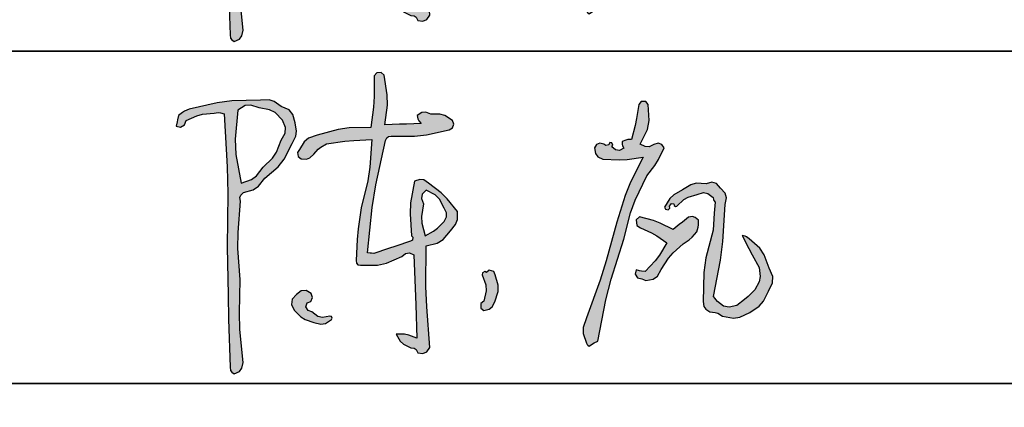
# Model space of a CAD drawing. Extents: x 1109697 to 1467097, y -139975 to 53891.
# Tile 134 of 256: x 1274624 to 1276402, y -127116 to -126417. Entities that reach past the tile are written whole.
import ezdxf

# ---------------------------------------------------------------- set-up
doc = ezdxf.new("R2010")
doc.units = 0
doc.header["$LTSCALE"] = 1000
doc.header["$MEASUREMENT"] = 0
doc.layers.add('A-ANNO-TEXT', color=7, linetype='Continuous')
doc.layers.add('PUB_TEXT', color=7, linetype='Continuous')
doc.layers.add('图框', color=4, linetype='Continuous', lineweight=35)

# ---------------------------------------------------------------- blocks, each defined once
blk = doc.blocks.new('陈岚')
h = blk.add_hatch(color=256)
h.paths.add_polyline_path([(-3.976, 1.115), (-3.926, 1.233), (-3.919, 1.31), (-3.948, 1.435), (-3.991, 1.559), (-4.054, 1.625), (-4.177, 1.671), (-4.289, 1.741), (-4.366, 1.759), (-4.497, 1.747), (-4.936, 1.709), (-5.158, 1.666), (-5.58, 1.539), (-5.645, 1.504), (-5.677, 1.483), (-5.733, 1.435), (-5.745, 1.368), (-5.75, 1.335), (-5.761, 1.268), (-5.692, 1.257), (-5.632, 1.297), (-5.615, 1.365), (-5.457, 1.448), (-5.368, 1.477), (-5.191, 1.504), (-5.132, 1.517), (-5.098, 1.517), (-5.039, 1.504), (-4.944, 0.696), (-4.909, 0.289), (-4.865, -0.524), (-4.806, -1.258), (-4.774, -1.625), (-4.705, -2.358), (-4.696, -2.405), (-4.677, -2.431), (-4.636, -2.455), (-4.56, -2.411), (-4.525, -2.361), (-4.511, -2.274), (-4.592, -1.773), (-4.617, -1.518), (-4.636, -1.01), (-4.7, -0.536), (-4.714, -0.294), (-4.705, 0.185), (-4.718, 0.24), (-4.708, 0.281), (-4.67, 0.324), (-4.522, 0.374), (-4.447, 0.431), (-4.358, 0.56), (-4.165, 0.748), (-4.083, 0.868)])
h.paths.add_polyline_path([(-4.848, 1.127), (-4.837, 1.574), (-4.728, 1.649), (-4.639, 1.664), (-4.511, 1.629), (-4.35, 1.61), (-4.263, 1.571), (-4.143, 1.463), (-4.09, 1.352), (-4.09, 1.267), (-4.143, 1.157), (-4.205, 0.968), (-4.259, 0.874), (-4.393, 0.726), (-4.486, 0.589), (-4.56, 0.528), (-4.712, 0.462), (-4.822, 0.896)], flags=16)
h.paths.add_polyline_path([(-2.535, 1.294), (-2.511, 1.314), (-2.469, 1.324), (-2.114, 1.348), (-1.935, 1.379), (-1.593, 1.477), (-1.541, 1.508), (-1.524, 1.569), (-1.552, 1.622), (-1.671, 1.689), (-1.749, 1.707), (-1.885, 1.699), (-1.966, 1.724), (-2.025, 1.714), (-2.093, 1.664), (-2.081, 1.611), (-2.065, 1.583), (-2.024, 1.546), (-2.246, 1.523), (-2.357, 1.512), (-2.58, 1.49), (-2.557, 1.793), (-2.569, 1.951), (-2.635, 2.248), (-2.684, 2.285), (-2.751, 2.276), (-2.788, 2.227), (-2.769, 1.911), (-2.769, 1.751), (-2.788, 1.435), (-3.119, 1.408), (-3.286, 1.373), (-3.601, 1.268), (-3.728, 1.211), (-3.79, 1.154), (-3.858, 1.032), (-3.885, 0.982), (-3.871, 0.924), (-3.823, 0.893), (-3.741, 0.891), (-3.689, 0.914), (-3.635, 0.976), (-3.571, 1.054), (-3.532, 1.088), (-3.448, 1.143), (-3.175, 1.2), (-3.037, 1.223), (-2.76, 1.254), (-2.766, 0.83), (-2.786, 0.617), (-2.858, 0.199), (-2.884, -0.123), (-2.889, -0.285), (-2.885, -0.607), (-2.879, -0.646), (-2.855, -0.67), (-2.816, -0.677), (-2.557, -0.658), (-2.422, -0.62), (-2.191, -0.503), (-2.139, -0.451), (-2.078, -0.439), (-2.01, -0.468), (-1.956, -0.974), (-1.931, -1.226), (-1.885, -1.732), (-2.008, -1.695), (-2.076, -1.686), (-2.205, -1.691), (-2.138, -1.794), (-2.082, -1.84), (-1.968, -1.885), (-1.916, -1.891), (-1.885, -1.91), (-1.857, -1.955), (-1.777, -1.964), (-1.717, -1.934), (-1.677, -1.864), (-1.764, -1.248), (-1.795, -0.937), (-1.83, -0.315), (-1.664, -0.264), (-1.58, -0.204), (-1.475, -0.065), (-1.402, 0.039), (-1.38, 0.113), (-1.385, 0.24), (-1.554, 0.423), (-1.651, 0.505), (-1.857, 0.643), (-1.932, 0.686), (-1.993, 0.69), (-2.073, 0.657), (-2.11, 0.326), (-2.108, 0.154), (-2.066, -0.177), (-2.041, -0.199), (-2.044, -0.242), (-2.073, -0.26), (-2.292, -0.349), (-2.402, -0.393), (-2.621, -0.482), (-2.66, -0.482), (-2.68, -0.482), (-2.719, -0.482), (-2.692, 0.215), (-2.659, 0.565), (-2.552, 1.254)])
h.paths.add_polyline_path([(-1.941, 0.469), (-1.885, 0.532), (-1.743, 0.469), (-1.674, 0.408), (-1.593, 0.275), (-1.552, 0.205), (-1.548, 0.148), (-1.579, 0.073), (-1.677, -0.035), (-1.735, -0.084), (-1.857, -0.163), (-1.919, 0.023), (-1.932, 0.129), (-1.913, 0.324), (-1.95, 0.399)], flags=16)
h.paths.add_polyline_path([(-3.594, -1.302), (-3.537, -1.275), (-3.514, -1.213), (-3.538, -1.156), (-3.618, -1.115), (-3.694, -1.124), (-3.761, -1.184), (-3.823, -1.259), (-3.83, -1.342), (-3.781, -1.427), (-3.674, -1.52), (-3.606, -1.557), (-3.469, -1.594), (-3.363, -1.615), (-3.29, -1.598), (-3.205, -1.531), (-3.196, -1.51), (-3.21, -1.486), (-3.233, -1.482), (-3.342, -1.511), (-3.418, -1.498), (-3.51, -1.434), (-3.571, -1.418), (-3.606, -1.363)], flags=17)
h.paths.add_polyline_path([(-0.696, -0.847), (-0.753, -0.691), (-0.773, -0.641), (-0.846, -0.625), (-0.885, -0.663), (-0.913, -0.652), (-0.946, -0.674), (-0.947, -0.704), (-0.883, -0.854), (-0.872, -0.947), (-0.899, -1.107), (-0.941, -1.144), (-0.937, -1.214), (-0.892, -1.246), (-0.81, -1.223), (-0.766, -1.185), (-0.732, -1.107), (-0.691, -0.946)])
h.paths.add_polyline_path([(1.706, 1.407), (1.664, 1.458), (1.608, 1.473), (1.546, 1.449), (1.473, 1.41), (1.414, 1.408), (1.338, 1.442), (1.432, 1.67), (1.451, 1.808), (1.421, 2.053), (1.383, 2.097), (1.309, 2.094), (1.275, 2.046), (1.254, 1.828), (1.239, 1.72), (1.199, 1.504), (1.141, 1.498), (1.112, 1.489), (1.06, 1.463), (1.06, 1.422), (1.067, 1.4), (1.088, 1.365), (1.028, 1.325), (0.964, 1.328), (0.907, 1.372), (0.92, 1.398), (0.901, 1.433), (0.872, 1.435), (0.859, 1.4), (0.813, 1.386), (0.782, 1.407), (0.721, 1.417), (0.672, 1.393), (0.643, 1.338), (0.663, 1.255), (0.704, 1.209), (0.782, 1.178), (1.028, 1.18), (1.153, 1.194), (1.393, 1.247), (1.226, 0.851), (1.158, 0.644), (1.053, 0.226), (0.931, -0.374), (0.858, -0.672), (0.685, -1.26), (0.643, -1.41), (0.648, -1.504), (0.706, -1.649), (0.722, -1.669), (0.732, -1.678), (0.754, -1.691), (0.799, -1.65), (0.825, -1.633), (0.879, -1.607), (0.96, -0.968), (1.021, -0.649), (1.178, -0.024), (1.253, 0.381), (1.313, 0.582), (1.47, 0.963), (1.58, 1.131), (1.628, 1.222)])
h.paths.add_polyline_path([(2.216, 0.069), (2.283, 0.157), (2.298, 0.228), (2.301, 0.265), (2.296, 0.337), (2.247, 0.376), (2.205, 0.386), (2.144, 0.372), (2.055, 0.292), (2.01, 0.251), (1.921, 0.171), (1.717, 0.254), (1.61, 0.286), (1.393, 0.33), (1.348, 0.281), (1.362, 0.196), (1.421, 0.164), (1.595, 0.099), (1.679, 0.058), (1.838, -0.038), (1.738, -0.234), (1.675, -0.328), (1.532, -0.496), (1.477, -0.494), (1.449, -0.491), (1.393, -0.482), (1.384, -0.547), (1.426, -0.604), (1.491, -0.614), (1.516, -0.623), (1.528, -0.627), (1.553, -0.635), (1.664, -0.607), (1.725, -0.557), (1.775, -0.454), (1.88, -0.274), (1.944, -0.188), (2.088, -0.038), (2.176, 0.029)])
h.paths.add_polyline_path([(2.602, 0.844), (2.54, 0.912), (2.466, 0.93), (2.38, 0.9), (2.23, 0.897), (2.147, 0.869), (2.026, 0.782), (1.898, 0.701), (1.84, 0.638), (1.769, 0.504), (1.783, 0.474), (1.828, 0.466), (1.852, 0.49), (1.841, 0.524), (1.872, 0.563), (1.907, 0.56), (1.911, 0.538), (1.935, 0.523), (1.956, 0.532), (2.054, 0.636), (2.12, 0.679), (2.255, 0.726), (2.346, 0.761), (2.416, 0.753), (2.498, 0.699), (2.505, 0.668), (2.513, 0.653), (2.533, 0.629), (2.533, 0.457), (2.533, 0.371), (2.533, 0.199), (2.446, -0.233), (2.429, -0.459), (2.449, -0.899), (2.463, -0.973), (2.494, -1.015), (2.56, -1.052), (2.641, -1.054), (2.685, -1.066), (2.755, -1.107), (2.924, -1.123), (3.021, -1.103), (3.172, -1.024), (3.309, -0.916), (3.368, -0.838), (3.436, -0.677), (3.488, -0.548), (3.485, -0.453), (3.422, -0.329), (3.336, -0.129), (3.261, -0.032), (3.088, 0.101), (3.049, 0.128), (3.024, 0.137), (2.977, 0.143), (3.094, -0.046), (3.153, -0.14), (3.269, -0.329), (3.295, -0.464), (3.285, -0.546), (3.227, -0.67), (3.13, -0.78), (3.076, -0.832), (2.963, -0.927), (2.848, -0.963), (2.765, -0.951), (2.665, -0.885), (2.639, -0.858), (2.627, -0.844), (2.602, -0.816), (2.672, -0.252), (2.69, 0.033), (2.692, 0.601), (2.702, 0.705), (2.677, 0.772)])
for p, q in [((-2.751, 2.276), (-2.788, 2.227)), ((-2.684, 2.285), (-2.751, 2.276)), ((-2.635, 2.248), (-2.684, 2.285)), ((-2.788, 2.227), (-2.769, 1.911)), ((-2.569, 1.951), (-2.635, 2.248)), ((1.275, 2.046), (1.254, 1.828)), ((1.309, 2.094), (1.275, 2.046)), ((1.383, 2.097), (1.309, 2.094)), ((1.421, 2.053), (1.383, 2.097)), ((1.451, 1.808), (1.421, 2.053)), ((-2.769, 1.911), (-2.769, 1.751)), ((-2.557, 1.793), (-2.569, 1.951)), ((1.254, 1.828), (1.239, 1.72)), ((1.432, 1.67), (1.451, 1.808)), ((-5.158, 1.666), (-5.58, 1.539)), ((-4.936, 1.709), (-5.158, 1.666)), ((-4.497, 1.747), (-4.936, 1.709)), ((-4.639, 1.664), (-4.728, 1.649)), ((-4.511, 1.629), (-4.639, 1.664)), ((-4.366, 1.759), (-4.497, 1.747)), ((-4.289, 1.741), (-4.366, 1.759)), ((-4.177, 1.671), (-4.289, 1.741)), ((-4.054, 1.625), (-4.177, 1.671)), ((-2.769, 1.751), (-2.788, 1.435)), ((-2.58, 1.49), (-2.557, 1.793)), ((-2.025, 1.714), (-2.093, 1.664)), ((-2.093, 1.664), (-2.081, 1.611)), ((-1.966, 1.724), (-2.025, 1.714)), ((-1.885, 1.699), (-1.966, 1.724)), ((-1.749, 1.707), (-1.885, 1.699)), ((-1.671, 1.689), (-1.749, 1.707)), ((-1.552, 1.622), (-1.671, 1.689)), ((1.239, 1.72), (1.199, 1.504)), ((1.338, 1.442), (1.432, 1.67)), ((-5.58, 1.539), (-5.645, 1.504)), ((-5.191, 1.504), (-5.132, 1.517)), ((-5.132, 1.517), (-5.098, 1.517)), ((-5.098, 1.517), (-5.039, 1.504)), ((-4.837, 1.574), (-4.848, 1.127)), ((-4.728, 1.649), (-4.837, 1.574)), ((-4.35, 1.61), (-4.511, 1.629)), ((-4.263, 1.571), (-4.35, 1.61)), ((-4.143, 1.463), (-4.263, 1.571)), ((-3.991, 1.559), (-4.054, 1.625)), ((-3.948, 1.435), (-3.991, 1.559)), ((-2.357, 1.512), (-2.58, 1.49)), ((-2.246, 1.523), (-2.357, 1.512)), ((-2.024, 1.546), (-2.246, 1.523)), ((-2.081, 1.611), (-2.065, 1.583)), ((-2.065, 1.583), (-2.024, 1.546)), ((-1.593, 1.477), (-1.541, 1.508)), ((-1.524, 1.569), (-1.552, 1.622)), ((-1.541, 1.508), (-1.524, 1.569)), ((-5.745, 1.368), (-5.75, 1.335)), ((-5.733, 1.435), (-5.745, 1.368)), ((-5.677, 1.483), (-5.733, 1.435)), ((-5.645, 1.504), (-5.677, 1.483)), ((-5.632, 1.297), (-5.615, 1.365)), ((-5.615, 1.365), (-5.457, 1.448)), ((-5.457, 1.448), (-5.368, 1.477)), ((-5.368, 1.477), (-5.191, 1.504)), ((-5.039, 1.504), (-4.944, 0.696)), ((-4.09, 1.352), (-4.143, 1.463)), ((-3.919, 1.31), (-3.948, 1.435)), ((-3.286, 1.373), (-3.601, 1.268)), ((-3.119, 1.408), (-3.286, 1.373)), ((-2.788, 1.435), (-3.119, 1.408)), ((-2.114, 1.348), (-1.935, 1.379)), ((-1.935, 1.379), (-1.593, 1.477)), ((0.672, 1.393), (0.643, 1.338)), ((0.721, 1.417), (0.672, 1.393)), ((0.782, 1.407), (0.721, 1.417)), ((0.813, 1.386), (0.782, 1.407)), ((0.859, 1.4), (0.813, 1.386)), ((0.872, 1.435), (0.859, 1.4)), ((0.901, 1.433), (0.872, 1.435)), ((0.92, 1.398), (0.901, 1.433)), ((0.907, 1.372), (0.92, 1.398)), ((0.964, 1.328), (0.907, 1.372)), ((1.088, 1.365), (1.028, 1.325)), ((1.112, 1.489), (1.06, 1.463)), ((1.06, 1.463), (1.06, 1.422)), ((1.06, 1.422), (1.067, 1.4)), ((1.067, 1.4), (1.088, 1.365)), ((1.141, 1.498), (1.112, 1.489)), ((1.199, 1.504), (1.141, 1.498)), ((1.414, 1.408), (1.338, 1.442)), ((1.473, 1.41), (1.414, 1.408)), ((1.546, 1.449), (1.473, 1.41)), ((1.608, 1.473), (1.546, 1.449)), ((1.664, 1.458), (1.608, 1.473)), ((1.628, 1.222), (1.706, 1.407)), ((1.706, 1.407), (1.664, 1.458)), ((-5.75, 1.335), (-5.761, 1.268)), ((-5.761, 1.268), (-5.692, 1.257)), ((-5.692, 1.257), (-5.632, 1.297)), ((-4.143, 1.157), (-4.09, 1.267)), ((-4.09, 1.267), (-4.09, 1.352)), ((-3.976, 1.115), (-3.926, 1.233)), ((-3.926, 1.233), (-3.919, 1.31)), ((-3.728, 1.211), (-3.79, 1.154)), ((-3.601, 1.268), (-3.728, 1.211)), ((-3.175, 1.2), (-3.037, 1.223)), ((-3.037, 1.223), (-2.76, 1.254)), ((-2.76, 1.254), (-2.766, 0.83)), ((-2.659, 0.565), (-2.552, 1.254)), ((-2.552, 1.254), (-2.535, 1.294)), ((-2.535, 1.294), (-2.511, 1.314)), ((-2.511, 1.314), (-2.469, 1.324)), ((-2.469, 1.324), (-2.114, 1.348)), ((0.643, 1.338), (0.663, 1.255)), ((0.663, 1.255), (0.704, 1.209)), ((0.704, 1.209), (0.782, 1.178)), ((1.028, 1.325), (0.964, 1.328)), ((1.153, 1.194), (1.393, 1.247)), ((1.393, 1.247), (1.226, 0.851)), ((1.58, 1.131), (1.628, 1.222)), ((-4.848, 1.127), (-4.822, 0.896)), ((-4.205, 0.968), (-4.143, 1.157)), ((-4.083, 0.868), (-3.976, 1.115)), ((-3.79, 1.154), (-3.858, 1.032)), ((-3.635, 0.976), (-3.571, 1.054)), ((-3.571, 1.054), (-3.532, 1.088)), ((-3.532, 1.088), (-3.448, 1.143)), ((-3.448, 1.143), (-3.175, 1.2)), ((0.782, 1.178), (1.028, 1.18)), ((1.028, 1.18), (1.153, 1.194)), ((1.47, 0.963), (1.58, 1.131)), ((-4.259, 0.874), (-4.205, 0.968)), ((-3.858, 1.032), (-3.885, 0.982)), ((-3.885, 0.982), (-3.871, 0.924)), ((-3.871, 0.924), (-3.823, 0.893)), ((-3.741, 0.891), (-3.689, 0.914)), ((-3.689, 0.914), (-3.635, 0.976)), ((1.313, 0.582), (1.47, 0.963)), ((2.466, 0.93), (2.38, 0.9)), ((2.54, 0.912), (2.466, 0.93)), ((2.602, 0.844), (2.54, 0.912)), ((-4.822, 0.896), (-4.712, 0.462)), ((-4.393, 0.726), (-4.259, 0.874)), ((-4.165, 0.748), (-4.083, 0.868)), ((-3.823, 0.893), (-3.741, 0.891)), ((-2.766, 0.83), (-2.786, 0.617)), ((1.226, 0.851), (1.158, 0.644)), ((2.026, 0.782), (1.898, 0.701)), ((2.147, 0.869), (2.026, 0.782)), ((2.23, 0.897), (2.147, 0.869)), ((2.38, 0.9), (2.23, 0.897)), ((2.255, 0.726), (2.346, 0.761)), ((2.346, 0.761), (2.416, 0.753)), ((2.416, 0.753), (2.498, 0.699)), ((2.677, 0.772), (2.602, 0.844)), ((2.702, 0.705), (2.677, 0.772)), ((-4.944, 0.696), (-4.909, 0.289)), ((-4.486, 0.589), (-4.393, 0.726)), ((-4.358, 0.56), (-4.165, 0.748)), ((-2.786, 0.617), (-2.858, 0.199)), ((-2.073, 0.657), (-2.11, 0.326)), ((-1.993, 0.69), (-2.073, 0.657)), ((-1.932, 0.686), (-1.993, 0.69)), ((-1.857, 0.643), (-1.932, 0.686)), ((-1.651, 0.505), (-1.857, 0.643)), ((1.158, 0.644), (1.053, 0.226)), ((1.84, 0.638), (1.769, 0.504)), ((1.898, 0.701), (1.84, 0.638)), ((1.956, 0.532), (2.054, 0.636)), ((2.054, 0.636), (2.12, 0.679)), ((2.12, 0.679), (2.255, 0.726)), ((2.498, 0.699), (2.505, 0.668)), ((2.505, 0.668), (2.513, 0.653)), ((2.513, 0.653), (2.533, 0.629)), ((2.533, 0.629), (2.533, 0.457)), ((2.692, 0.601), (2.702, 0.705)), ((-4.712, 0.462), (-4.56, 0.528)), ((-4.56, 0.528), (-4.486, 0.589)), ((-4.447, 0.431), (-4.358, 0.56)), ((-2.692, 0.215), (-2.659, 0.565)), ((-1.941, 0.469), (-1.95, 0.399)), ((-1.885, 0.532), (-1.941, 0.469)), ((-1.743, 0.469), (-1.885, 0.532)), ((-1.674, 0.408), (-1.743, 0.469)), ((-1.554, 0.423), (-1.651, 0.505)), ((1.253, 0.381), (1.313, 0.582)), ((1.769, 0.504), (1.783, 0.474)), ((1.783, 0.474), (1.828, 0.466)), ((1.828, 0.466), (1.852, 0.49)), ((1.841, 0.524), (1.872, 0.563)), ((1.852, 0.49), (1.841, 0.524)), ((1.872, 0.563), (1.907, 0.56)), ((1.907, 0.56), (1.911, 0.538)), ((1.911, 0.538), (1.935, 0.523)), ((1.935, 0.523), (1.956, 0.532)), ((2.533, 0.457), (2.533, 0.371)), ((2.69, 0.033), (2.692, 0.601)), ((-4.708, 0.281), (-4.67, 0.324)), ((-4.67, 0.324), (-4.522, 0.374)), ((-4.522, 0.374), (-4.447, 0.431)), ((-2.11, 0.326), (-2.108, 0.154)), ((-1.95, 0.399), (-1.913, 0.324)), ((-1.913, 0.324), (-1.932, 0.129)), ((-1.593, 0.275), (-1.674, 0.408)), ((-1.385, 0.24), (-1.554, 0.423)), ((1.178, -0.024), (1.253, 0.381)), ((1.393, 0.33), (1.348, 0.281)), ((1.61, 0.286), (1.393, 0.33)), ((2.144, 0.372), (2.055, 0.292)), ((2.205, 0.386), (2.144, 0.372)), ((2.247, 0.376), (2.205, 0.386)), ((2.296, 0.337), (2.247, 0.376)), ((2.301, 0.265), (2.296, 0.337)), ((2.533, 0.371), (2.533, 0.199)), ((-4.909, 0.289), (-4.865, -0.524)), ((-4.718, 0.24), (-4.708, 0.281)), ((-4.705, 0.185), (-4.718, 0.24)), ((-4.714, -0.294), (-4.705, 0.185)), ((-2.858, 0.199), (-2.884, -0.123)), ((-2.719, -0.482), (-2.692, 0.215)), ((-2.108, 0.154), (-2.066, -0.177)), ((-1.552, 0.205), (-1.593, 0.275)), ((-1.548, 0.148), (-1.552, 0.205)), ((-1.38, 0.113), (-1.385, 0.24)), ((1.053, 0.226), (0.931, -0.374)), ((1.348, 0.281), (1.362, 0.196)), ((1.362, 0.196), (1.421, 0.164)), ((1.421, 0.164), (1.595, 0.099)), ((1.717, 0.254), (1.61, 0.286)), ((1.921, 0.171), (1.717, 0.254)), ((2.01, 0.251), (1.921, 0.171)), ((2.055, 0.292), (2.01, 0.251)), ((2.216, 0.069), (2.283, 0.157)), ((2.283, 0.157), (2.298, 0.228)), ((2.298, 0.228), (2.301, 0.265)), ((2.533, 0.199), (2.446, -0.233)), ((-1.932, 0.129), (-1.919, 0.023)), ((-1.919, 0.023), (-1.857, -0.163)), ((-1.677, -0.035), (-1.579, 0.073)), ((-1.579, 0.073), (-1.548, 0.148)), ((-1.475, -0.065), (-1.402, 0.039)), ((-1.402, 0.039), (-1.38, 0.113)), ((1.595, 0.099), (1.679, 0.058)), ((1.679, 0.058), (1.838, -0.038)), ((2.088, -0.038), (2.176, 0.029)), ((2.176, 0.029), (2.216, 0.069)), ((2.672, -0.252), (2.69, 0.033)), ((3.024, 0.137), (2.977, 0.143)), ((2.977, 0.143), (3.094, -0.046)), ((3.049, 0.128), (3.024, 0.137)), ((3.088, 0.101), (3.049, 0.128)), ((3.261, -0.032), (3.088, 0.101)), ((-2.884, -0.123), (-2.889, -0.285)), ((-1.857, -0.163), (-1.735, -0.084)), ((-1.735, -0.084), (-1.677, -0.035)), ((-1.58, -0.204), (-1.475, -0.065)), ((1.021, -0.649), (1.178, -0.024)), ((1.838, -0.038), (1.738, -0.234)), ((1.944, -0.188), (2.088, -0.038)), ((3.094, -0.046), (3.153, -0.14)), ((3.153, -0.14), (3.269, -0.329)), ((3.336, -0.129), (3.261, -0.032)), ((3.422, -0.329), (3.336, -0.129)), ((-4.7, -0.536), (-4.714, -0.294)), ((-2.889, -0.285), (-2.885, -0.607)), ((-2.073, -0.26), (-2.292, -0.349)), ((-2.044, -0.242), (-2.073, -0.26)), ((-2.066, -0.177), (-2.041, -0.199)), ((-2.041, -0.199), (-2.044, -0.242)), ((-1.83, -0.315), (-1.664, -0.264)), ((-1.664, -0.264), (-1.58, -0.204)), ((1.738, -0.234), (1.675, -0.328)), ((1.775, -0.454), (1.88, -0.274)), ((1.88, -0.274), (1.944, -0.188)), ((2.446, -0.233), (2.429, -0.459)), ((2.602, -0.816), (2.672, -0.252)), ((-2.402, -0.393), (-2.621, -0.482)), ((-2.292, -0.349), (-2.402, -0.393)), ((-2.191, -0.503), (-2.139, -0.451)), ((-2.139, -0.451), (-2.078, -0.439)), ((-2.078, -0.439), (-2.01, -0.468)), ((-1.795, -0.937), (-1.83, -0.315)), ((0.931, -0.374), (0.858, -0.672)), ((1.675, -0.328), (1.532, -0.496)), ((3.269, -0.329), (3.295, -0.464)), ((3.485, -0.453), (3.422, -0.329)), ((-4.865, -0.524), (-4.806, -1.258)), ((-4.636, -1.01), (-4.7, -0.536)), ((-2.68, -0.482), (-2.719, -0.482)), ((-2.66, -0.482), (-2.68, -0.482)), ((-2.621, -0.482), (-2.66, -0.482)), ((-2.422, -0.62), (-2.191, -0.503)), ((-2.01, -0.468), (-1.956, -0.974)), ((1.393, -0.482), (1.384, -0.547)), ((1.384, -0.547), (1.426, -0.604)), ((1.449, -0.491), (1.393, -0.482)), ((1.477, -0.494), (1.449, -0.491)), ((1.532, -0.496), (1.477, -0.494)), ((1.664, -0.607), (1.725, -0.557)), ((1.725, -0.557), (1.775, -0.454)), ((2.429, -0.459), (2.449, -0.899)), ((3.285, -0.546), (3.227, -0.67)), ((3.295, -0.464), (3.285, -0.546)), ((3.436, -0.677), (3.488, -0.548)), ((3.488, -0.548), (3.485, -0.453)), ((-2.885, -0.607), (-2.879, -0.646)), ((-2.879, -0.646), (-2.855, -0.67)), ((-2.855, -0.67), (-2.816, -0.677)), ((-2.816, -0.677), (-2.557, -0.658)), ((-2.557, -0.658), (-2.422, -0.62)), ((-0.946, -0.674), (-0.947, -0.704)), ((-0.947, -0.704), (-0.883, -0.854)), ((-0.913, -0.652), (-0.946, -0.674)), ((-0.885, -0.663), (-0.913, -0.652)), ((-0.846, -0.625), (-0.885, -0.663)), ((-0.773, -0.641), (-0.846, -0.625)), ((-0.753, -0.691), (-0.773, -0.641)), ((-0.696, -0.847), (-0.753, -0.691)), ((0.858, -0.672), (0.685, -1.26)), ((0.96, -0.968), (1.021, -0.649)), ((1.426, -0.604), (1.491, -0.614)), ((1.491, -0.614), (1.516, -0.623)), ((1.516, -0.623), (1.528, -0.627)), ((1.528, -0.627), (1.553, -0.635)), ((1.553, -0.635), (1.664, -0.607)), ((3.227, -0.67), (3.13, -0.78)), ((3.368, -0.838), (3.436, -0.677)), ((-0.883, -0.854), (-0.872, -0.947)), ((-0.691, -0.946), (-0.696, -0.847)), ((2.449, -0.899), (2.463, -0.973)), ((2.627, -0.844), (2.602, -0.816)), ((2.639, -0.858), (2.627, -0.844)), ((2.665, -0.885), (2.639, -0.858)), ((2.765, -0.951), (2.665, -0.885)), ((3.076, -0.832), (2.963, -0.927)), ((3.13, -0.78), (3.076, -0.832)), ((3.309, -0.916), (3.368, -0.838)), ((-4.617, -1.518), (-4.636, -1.01)), ((-1.956, -0.974), (-1.931, -1.226)), ((-1.764, -1.248), (-1.795, -0.937)), ((-0.872, -0.947), (-0.899, -1.107)), ((-0.732, -1.107), (-0.691, -0.946)), ((0.879, -1.607), (0.96, -0.968)), ((2.463, -0.973), (2.494, -1.015)), ((2.494, -1.015), (2.56, -1.052)), ((2.56, -1.052), (2.641, -1.054)), ((2.848, -0.963), (2.765, -0.951)), ((2.963, -0.927), (2.848, -0.963)), ((3.021, -1.103), (3.172, -1.024)), ((3.172, -1.024), (3.309, -0.916)), ((-3.761, -1.184), (-3.823, -1.259)), ((-3.694, -1.124), (-3.761, -1.184)), ((-3.618, -1.115), (-3.694, -1.124)), ((-3.538, -1.156), (-3.618, -1.115)), ((-3.514, -1.213), (-3.538, -1.156)), ((-0.899, -1.107), (-0.941, -1.144)), ((-0.941, -1.144), (-0.937, -1.214)), ((-0.81, -1.223), (-0.766, -1.185)), ((-0.766, -1.185), (-0.732, -1.107)), ((2.641, -1.054), (2.685, -1.066)), ((2.685, -1.066), (2.755, -1.107)), ((2.755, -1.107), (2.924, -1.123)), ((2.924, -1.123), (3.021, -1.103)), ((-4.806, -1.258), (-4.774, -1.625)), ((-3.823, -1.259), (-3.83, -1.342)), ((-3.83, -1.342), (-3.781, -1.427)), ((-3.606, -1.363), (-3.594, -1.302)), ((-3.594, -1.302), (-3.537, -1.275)), ((-3.537, -1.275), (-3.514, -1.213)), ((-1.931, -1.226), (-1.885, -1.732)), ((-1.677, -1.864), (-1.764, -1.248)), ((-0.937, -1.214), (-0.892, -1.246)), ((-0.892, -1.246), (-0.81, -1.223)), ((0.685, -1.26), (0.643, -1.41)), ((-3.781, -1.427), (-3.674, -1.52)), ((-3.571, -1.418), (-3.606, -1.363)), ((-3.51, -1.434), (-3.571, -1.418)), ((-3.418, -1.498), (-3.51, -1.434)), ((-3.342, -1.511), (-3.418, -1.498)), ((-3.233, -1.482), (-3.342, -1.511)), ((-3.21, -1.486), (-3.233, -1.482)), ((-3.196, -1.51), (-3.21, -1.486)), ((0.643, -1.41), (0.648, -1.504)), ((0.648, -1.504), (0.706, -1.649)), ((-4.774, -1.625), (-4.705, -2.358)), ((-4.592, -1.773), (-4.617, -1.518)), ((-3.674, -1.52), (-3.606, -1.557)), ((-3.606, -1.557), (-3.469, -1.594)), ((-3.469, -1.594), (-3.363, -1.615)), ((-3.363, -1.615), (-3.29, -1.598)), ((-3.29, -1.598), (-3.205, -1.531)), ((-3.205, -1.531), (-3.196, -1.51)), ((0.706, -1.649), (0.722, -1.669)), ((0.754, -1.691), (0.799, -1.65)), ((0.799, -1.65), (0.825, -1.633)), ((0.825, -1.633), (0.879, -1.607)), ((-4.511, -2.274), (-4.592, -1.773)), ((-2.076, -1.686), (-2.205, -1.691)), ((-2.205, -1.691), (-2.138, -1.794)), ((-2.138, -1.794), (-2.082, -1.84)), ((-2.008, -1.695), (-2.076, -1.686)), ((-1.885, -1.732), (-2.008, -1.695)), ((0.722, -1.669), (0.732, -1.678)), ((0.732, -1.678), (0.754, -1.691)), ((-2.082, -1.84), (-1.968, -1.885)), ((-1.968, -1.885), (-1.916, -1.891)), ((-1.916, -1.891), (-1.885, -1.91)), ((-1.885, -1.91), (-1.857, -1.955)), ((-1.857, -1.955), (-1.777, -1.964)), ((-1.777, -1.964), (-1.717, -1.934)), ((-1.717, -1.934), (-1.677, -1.864)), ((-4.705, -2.358), (-4.696, -2.405)), ((-4.696, -2.405), (-4.677, -2.431)), ((-4.56, -2.411), (-4.525, -2.361)), ((-4.525, -2.361), (-4.511, -2.274)), ((-4.677, -2.431), (-4.636, -2.455)), ((-4.636, -2.455), (-4.56, -2.411))]:
    blk.add_line(p, q)
blk = doc.blocks.new('图签01')
at = {"layer": '图框', "color": 4}
for p, q in [((1793883, 95264.5), (1797883, 95264.5)), ((1793883, 94664.5), (1797883, 94664.5))]:
    blk.add_line(p, q, dxfattribs=at)
at = {"layer": 'A-ANNO-TEXT', "xscale": 118.0979999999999, "yscale": 118.0979999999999, "zscale": 118.0979999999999, "rotation": 356.3976698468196}
for p in [(1796562.4, 95536.7, 1526.9), (1796562.4, 94936.7, 1526.9)]:
    blk.add_blockref('陈岚', p, dxfattribs=at)

msp = doc.modelspace()

# ---------------------------------------------------------------- block references
at = {"layer": 'PUB_TEXT'}
msp.add_blockref('图签01', (-520986, -221737.8), dxfattribs=at)

doc.saveas('drawing.dxf')
